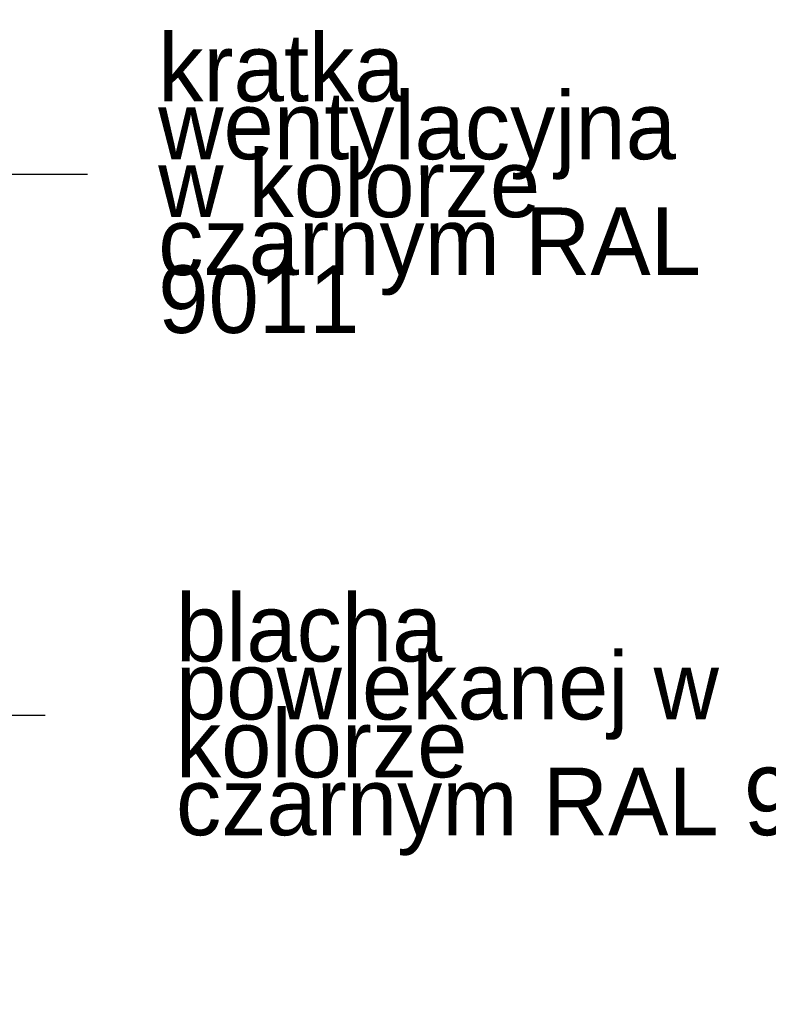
# Model space of a CAD drawing. Extents: x -109972 to -86652, y 98618 to 122888.
# Tile 37 of 74: x -92185 to -91964, y 105195 to 105487. Entities that reach past the tile are written whole.
import ezdxf

# ---------------------------------------------------------------- set-up
doc = ezdxf.new("R2010")
doc.units = 0
doc.header["$MEASUREMENT"] = 0
doc.layers.add('A-Opisy_Nr_Pióra__21', color=7, linetype='Continuous', lineweight=13)
doc.styles.add('GENERATED_STYLE_4', font='txt')
doc.dimstyles.new('GENERATED_STYLE__5', dxfattribs={"dimtxt": 0.18, "dimasz": 27.36, "dimexe": 0.18, "dimexo": 0.0625, "dimgap": 0.09, "dimtad": 0, "dimtih": 1, "dimtoh": 1, "dimdec": 4, "dimzin": 0, "dimdsep": 46, "dimcen": 0.09, "dimadec": 0, "dimazin": 0, "dimtfac": 1, "dimtdec": 4, "dimtmove": 0, "dimatfit": 3, "dimldrblk": 'ARROWHEAD_5', "dimfxl": 0, "dimtolj": 1, "dimtzin": 0, "dimarcsym": 0})

# ---------------------------------------------------------------- blocks, each defined once
blk = doc.blocks.new('ARROWHEAD_5')
at = {"color": 0, "linetype": 'Continuous', "lineweight": 0}
blk.add_line((0, 0), (-1, 0), dxfattribs=at)
blk.add_solid([(-1, 0.2679), (0, 0), (-1, -0.2679), (-1, 0.2679)], dxfattribs=at)

msp = doc.modelspace()

# ---------------------------------------------------------------- texts
at = {"layer": 'A-Opisy_Nr_Pióra__21', "linetype": 'Continuous', "char_height": 20, "attachment_point": 4, "style": 'GENERATED_STYLE_4'}
for s, insert, width, line_spacing_factor in [('{kratka wentylacyjna \\Pw kolorze \\Pczarnym RAL 9011}', (-92144.09, 105438.07), 208.189, 0.514144), ('{blacha\\Ppowlekanej w kolorze \\Pczarnym RAL 9011}', (-92138.85, 105277.97), 225.883, 0.514144), ('{tynk \\Psilikatowo-silikonowy \\Pbarwiony w masie \\Po fakturze \\P"baranek" 1,5 mm}', (-92251.23, 105136.17), 219.671, 0.663316)]:
    msp.add_mtext(s, dxfattribs=dict(at, insert=insert, width=width, line_spacing_factor=line_spacing_factor))

# ---------------------------------------------------------------- leaders
at = {"layer": 'A-Opisy_Nr_Pióra__21', "linetype": 'Continuous', "annotation_type": 0, "has_hookline": 1, "hookline_direction": 1, "text_width": 195.24}
for points in [[(-92276.92, 105440.92), (-92165.04, 105440.92)], [(-92215.1, 105328.42), (-92215.1, 105280.83), (-92177.5, 105280.83)]]:
    msp.add_leader(points, dimstyle='GENERATED_STYLE__5', dxfattribs=at)

doc.saveas('drawing.dxf')
